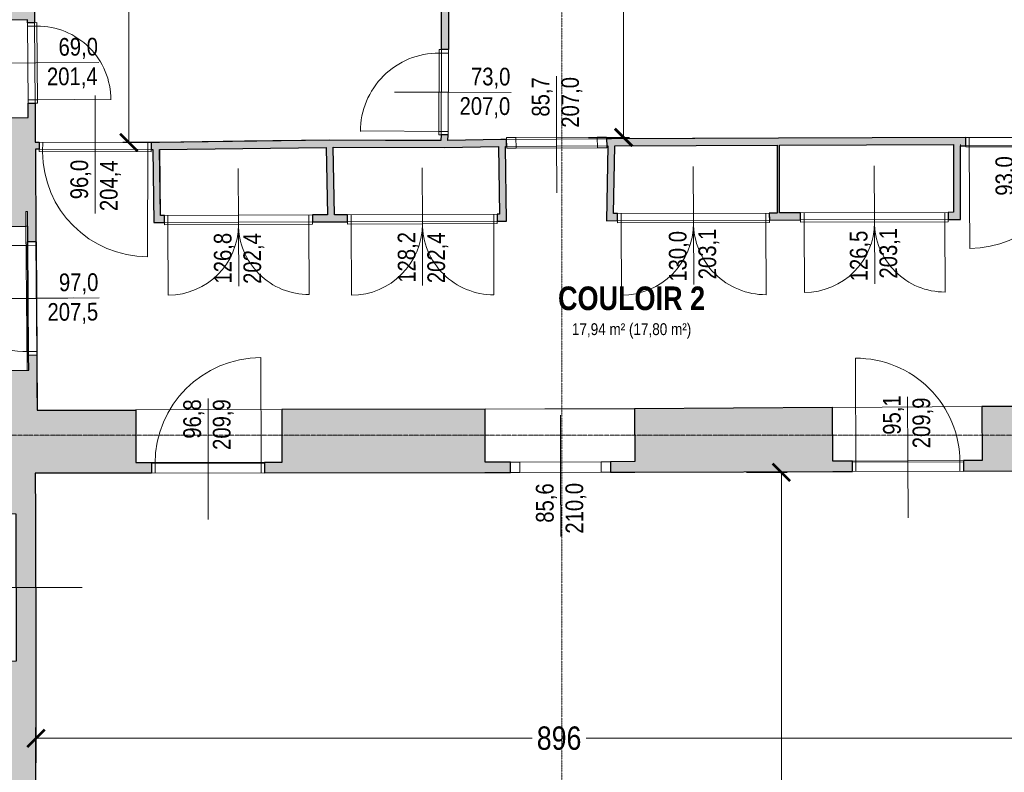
# Model space of a CAD drawing. Extents: x -6068 to 35118, y -17738 to 67348.
# Tile 222 of 243: x 600 to 1443, y 22869 to 23514. Entities that reach past the tile are written whole.
import ezdxf
from ezdxf.enums import TextEntityAlignment as Align

# ---------------------------------------------------------------- set-up
doc = ezdxf.new("R2010")
doc.units = 0
doc.header["$LTSCALE"] = 15
for name, pattern in [('AXES', [50.8, 31.75, -6.35, 6.35, -6.35]), ('Continua', [0]), ('Cui_CONTINU', [0])]:
    doc.linetypes.add(name, pattern=pattern)
doc.layers.get('0').update_dxf_attribs({"linetype": 'CONTINUOUS'})
doc.layers.get('DEFPOINTS').update_dxf_attribs({"linetype": 'CONTINUOUS'})
for name, color, linetype, lineweight, true_color in [('Baie Architectural - Mesures - NIVEAUX - Style par défaut', 7, 'Continua', 0, 0x000000), ('Baie Architectural - Seuil - NIVEAUX - Style par défaut', 7, 'Continua', 0, 0x000000), ('EDL-Mesures et Cotes', 7, 'Continua', 0, 0xc0c0c0), ('Enveloppe - NIVEAUX - Style par défaut', 7, 'Continua', 0, 0x000000), ('Fenêtre - Cadre - NIVEAUX - Style par défaut', 7, 'Continua', 0, 0x000000), ('Fenêtre - Mesures - NIVEAUX - Style par défaut', 7, 'Continua', 0, 0x000000), ('Fenêtre - Seuil - NIVEAUX - Style par défaut', 7, 'Continua', 0, 0x000000), ('Pièce - Notes - NIVEAUX - Style par défaut', 7, 'Continua', 0, 0x000000), ('Porte - Cadre - NIVEAUX - Style par défaut', 7, 'Continua', 0, 0x000000), ('Porte - Mesures - NIVEAUX - Style par défaut', 7, 'Continua', 0, 0x000000), ('Porte - Ouvertures - NIVEAUX - Style par défaut', 7, 'Continua', 0, 0x000000), ('Porte - Seuil - NIVEAUX - Style par défaut', 7, 'Continua', 0, 0x000000)]:
    doc.layers.add(name, color=color, linetype=linetype, lineweight=lineweight, true_color=true_color)
for name, color, linetype in [('EDL_COUVERTURE maçonnerie', 5, 'CONTINUOUS'), ('EDL_NIVEAU 1 murs & cloisons', 5, 'CONTINUOUS'), ('PIS-CONTOURS', 44, 'CONTINUOUS'), ('PIS-coupe', 254, 'CONTINUOUS'), ('PIS-fond de plan', 7, 'Cui_CONTINU')]:
    doc.layers.add(name, color=color, linetype=linetype)
doc.styles.add('Arial Narrow', font='ARIALN.TTF')
doc.styles.add('Arial Narrow Bold', font='ARIALNB.TTF')
doc.styles.add('MtXpl_Arial_Narrow', font='ARIALN.TTF')
doc.styles.add('STYLE_GENERE_1', font='arial.ttf')
doc.dimstyles.new('Côtes (ech cm) PIS', dxfattribs={"dimscale": 0, "dimtxt": 20, "dimasz": 15, "dimexe": 5, "dimexo": 5, "dimgap": 5, "dimtad": 0, "dimtih": 1, "dimtoh": 1, "dimdec": 0, "dimtxsty": 'Arial Narrow', "dimblk": 'ARCHTICK', "dimcen": 0, "dimclrd": 256, "dimclre": 256, "dimclrt": 256, "dimadec": 0, "dimazin": 0, "dimtfac": 1, "dimtdec": 0, "dimtmove": 2, "dimatfit": 3, "dimfxl": 30, "dimfxlon": 1, "dimlwd": 0, "dimarcsym": 0})

# ---------------------------------------------------------------- blocks, each defined once
blk = doc.blocks.new('EDP_Niveau 1_2025 09 17')
at = {"layer": 'EDL_COUVERTURE maçonnerie', "linetype": 'Continuous', "ltscale": 0.08}
h = blk.add_hatch(color=9, dxfattribs=at)
h.dxf.hatch_style = 1
h.paths.add_polyline_path([(619.55, -68.85), (621.59, -68.86), (621.89, -14.98), (571.04, -14.94), (571.03, -17.51), (397.14, -17.09), (397.15, -14.8), (369.86, -14.77), (369.86, -18.77), (366.85, -18.77), (359.77, -36.19), (353.88, -36.28), (353.95, -44.28), (360.28, -44.23), (363.53, -81.2), (546.56, -81.22), (550.8, -567.09), (511.38, -567.92), (511.38, -573.91), (513.14, -573.91), (513.32, -624.05), (556.75, -623.98), (557.03, -663.24), (605.03, -662.82), (606.58, -662.81), (606.67, -676.12), (613.67, -676.07), (613.14, -596.7), (616.4, -596.68), (616.4, -590.68), (613.1, -590.67), (612.87, -557.32), (606.96, -557.32), (606.96, -569.53), (557.85, -569.86), (556.3, -486.68), (606.4, -485.75), (606.41, -488.29), (612.41, -488.29), (610.69, -231.44), (703.03, -231.25), (705.05, -197.99), (705.05, -197.99), (712.12, -197.87), (711.99, -189.88), (704.82, -189.8), (704.46, -169.72), (701.46, -169.71), (701.47, -165.71), (680.53, -165.66), (680.53, -167.9), (618.07, -167.21)])
at = {"layer": 'EDL_NIVEAU 1 murs & cloisons', "linetype": 'Continuous', "ltscale": 0.08}
h = blk.add_hatch(color=9, dxfattribs=at)
h.dxf.hatch_style = 1
h.paths.add_polyline_path([(962.22, -230.7), (968.22, -230.7), (967.61, -369.6), (966.99, -511.4), (960.99, -511.37)])
h = blk.add_hatch(color=9, dxfattribs=at)
h.dxf.hatch_style = 1
h.paths.add_polyline_path([(1008.79, -652.32), (1008.79, -658.32), (1016.88, -658.29), (1015.84, -594.29), (1016.91, -594.29), (1016.89, -588.29), (1011.91, -588.31), (966.65, -589.15), (966.67, -584.44), (960.67, -584.44), (960.65, -589.21), (912.99, -589.15), (865.33, -589.09), (792.44, -589.97), (719.55, -590.85), (713.7, -590.85), (713.29, -590.85), (712.4, -590.85), (712.4, -596.84), (713.64, -596.84), (714.55, -659.47), (723.74, -659.47), (723.74, -653.43), (720.46, -653.43), (719.62, -596.85), (791.01, -595.99), (862.38, -595.13), (863.55, -652.89), (850.52, -652.94), (850.52, -658.94), (880.6, -658.82), (880.58, -652.82), (869.55, -652.86), (868.38, -595.1), (963.69, -595.21), (1009.84, -594.35), (1010.78, -652.32), (1008.79, -652.32)])
h = blk.add_hatch(color=9, dxfattribs=at)
h.dxf.hatch_style = 1
h.paths.add_polyline_path([(1395.27, -650.82), (1395.29, -656.82), (1405.83, -656.82), (1405.83, -593.78), (1410.28, -593.76), (1410.26, -586.76), (1249.75, -587.38), (1102.57, -587.95), (1102.59, -593.95), (1103.59, -593.95), (1102.41, -657.96), (1111.97, -657.92), (1111.94, -651.92), (1108.52, -651.94), (1109.59, -593.93), (1179.18, -593.66), (1248.76, -593.39), (1248.74, -651.39), (1241.94, -651.42), (1241.97, -657.42), (1268.78, -657.31), (1268.75, -651.31), (1250.74, -651.38), (1250.76, -593.38), (1399.83, -592.8), (1399.83, -650.81)])
h = blk.add_hatch(color=9, dxfattribs=at)
h.dxf.hatch_style = 1
h.paths.add_polyline_path([(613.79, -1340.74), (606.79, -1340.73), (606.83, -1323.12), (559.29, -1323.25), (558.77, -1126), (519.8, -1125.84), (519.82, -1119.34), (558.75, -1119.5), (558.53, -1037.28), (597.02, -1035.17), (596.69, -909.46), (558.18, -907.57), (558.06, -800.26), (558.11, -786.52), (607.41, -786.19), (607.32, -773.12), (614.32, -773.07), (614.64, -820.31), (699.08, -820.31), (699.13, -865.22), (712.7, -865.2), (712.71, -874.2), (613.09, -874.47), (613.19, -909.42), (613.52, -1035.13), (613.33, -1149.06)])
h = blk.add_hatch(color=9, dxfattribs=at)
h.dxf.hatch_style = 1
h.paths.add_polyline_path([(1424.13, -817.29), (1424.28, -863.48), (1408.21, -863.55), (1408.24, -872.55), (1509.15, -872.24), (1509.64, -1032.03), (1510.6, -1348.6), (1517.6, -1348.58), (1517.57, -1339.06), (1565.74, -1338.7), (1564.77, -1208.3), (1563.79, -1077.68), (1567.84, -1077.65), (1567.84, -1070.65), (1564.76, -1070.68), (1564.49, -1031.86), (1564.27, -1010.31), (1555.27, -1010.31), (1555.32, -1027.26), (1527.12, -1026.96), (1526.74, -900.53), (1554.94, -900.53), (1554.95, -904.04), (1563.95, -904.04), (1563.85, -845.03), (1563.82, -814.83), (1564.24, -814.82), (1564.09, -786.99), (1508.09, -787.3), (1508.18, -816.91)])
h = blk.add_hatch(color=9, dxfattribs=at)
h.dxf.hatch_style = 1
h.paths.add_polyline_path([(1126.57, -819.07), (1126.77, -864.46), (1105.85, -864.55), (1105.89, -873.53), (1126.8, -873.6), (1313.13, -872.95), (1313.09, -863.95), (1296.38, -864.03), (1296.19, -818.09)])
h = blk.add_hatch(color=9, dxfattribs=at)
h.dxf.hatch_style = 1
h.paths.add_polyline_path([(824.28, -819.82), (824.33, -865.07), (809.53, -865.09), (809.54, -874.09), (1020.32, -873.81), (1020.32, -864.81), (998.61, -864.88), (998.56, -819.39)])
at = {"layer": 'Baie Architectural - Mesures - NIVEAUX - Style par défaut', "color": 103, "linetype": 'Continua', "lineweight": 13, "ltscale": 0.1, "true_color": 0x49c386}
for p, q in [((557.57, -724.87), (645.57, -724.11)), ((555.36, -972.43), (653.36, -972.17))]:
    blk.add_line(p, q, dxfattribs=at)
at = {"layer": 'Baie Architectural - Seuil - NIVEAUX - Style par défaut', "color": 103, "linetype": 'Continua', "lineweight": 5, "ltscale": 0.1, "true_color": 0x49c386}
blk.add_line((606.1, -786.1), (605.03, -662.81), dxfattribs=at)
at = {"layer": 'EDL_NIVEAU 1 murs & cloisons', "linetype": 'Continuous', "ltscale": 0.08}
for points in [[(557.85, -569.86), (606.96, -569.53), (606.96, -557.32), (612.87, -557.32), (613.1, -590.67), (616.4, -590.68), (616.4, -596.68), (613.14, -596.7), (613.67, -676.07), (606.67, -676.12), (606.58, -662.81), (605.03, -662.82), (557.03, -663.24)], [(571.04, -14.94), (621.89, -14.98), (621.59, -68.86), (619.55, -68.85), (618.07, -167.21), (680.53, -167.9), (680.53, -165.66), (701.47, -165.71), (701.46, -169.71), (704.46, -169.72), (704.82, -189.8), (711.99, -189.88), (712.12, -197.87), (705.05, -197.99), (705.05, -197.99), (705.05, -197.99), (703.03, -231.25), (610.69, -231.44), (612.41, -488.29), (606.41, -488.29), (606.4, -485.75), (556.3, -486.68)], [(559.29, -1323.25), (558.77, -1126), (519.8, -1125.84), (519.82, -1119.34), (558.75, -1119.5), (558.53, -1037.28), (597.02, -1035.17), (596.69, -909.46), (558.18, -907.57), (558.06, -800.26), (558.11, -786.52), (607.41, -786.19), (607.32, -773.12), (614.32, -773.07), (614.64, -820.31), (699.08, -820.31), (699.13, -865.22), (712.7, -865.2), (712.71, -874.2), (613.09, -874.47), (613.19, -909.42), (613.52, -1035.13), (613.33, -1149.06)], [(1508.18, -816.91), (1424.13, -817.29), (1424.13, -817.29), (1424.28, -863.48), (1408.21, -863.55), (1408.24, -872.55), (1509.15, -872.24)]]:
    blk.add_lwpolyline(points, dxfattribs=at)
for points in [[(962.22, -230.7), (968.22, -230.7), (967.61, -369.6), (966.99, -511.4), (960.99, -511.37), (962.22, -230.7)], [(1008.79, -652.32), (1008.79, -658.32), (1016.88, -658.29), (1015.84, -594.29), (1016.91, -594.29), (1016.89, -588.29), (1011.91, -588.31), (966.65, -589.15), (966.67, -584.44), (960.67, -584.44), (960.65, -589.21), (912.99, -589.15), (865.33, -589.09), (792.44, -589.97), (719.55, -590.85), (713.7, -590.85), (713.29, -590.85), (712.4, -590.85), (712.4, -596.84), (713.64, -596.84), (714.55, -659.47), (723.74, -659.47), (723.74, -653.43), (720.46, -653.43), (719.62, -596.85), (791.01, -595.99), (862.38, -595.13), (863.55, -652.89), (850.52, -652.94), (850.52, -658.94), (880.6, -658.82), (880.58, -652.82), (869.55, -652.86), (868.38, -595.1), (963.69, -595.21), (1009.84, -594.35), (1010.78, -652.32), (1008.79, -652.32)], [(1395.27, -650.82), (1395.29, -656.82), (1405.83, -656.82), (1405.83, -593.78), (1410.28, -593.76), (1410.26, -586.76), (1249.75, -587.38), (1102.57, -587.95), (1102.59, -593.95), (1103.59, -593.95), (1102.41, -657.96), (1111.97, -657.92), (1111.94, -651.92), (1108.52, -651.94), (1109.59, -593.93), (1179.18, -593.66), (1248.76, -593.39), (1248.74, -651.39), (1241.94, -651.42), (1241.97, -657.42), (1268.78, -657.31), (1268.75, -651.31), (1250.74, -651.38), (1250.76, -593.38), (1399.83, -592.8), (1399.83, -650.81), (1395.27, -650.82)], [(1126.57, -819.07), (1126.77, -864.46), (1105.85, -864.55), (1105.89, -873.53), (1126.8, -873.6), (1313.13, -872.95), (1313.09, -863.95), (1296.38, -864.03), (1296.19, -818.09), (1126.57, -819.07)], [(824.28, -819.82), (824.33, -865.07), (809.53, -865.09), (809.54, -874.09), (1020.32, -873.81), (1020.32, -864.81), (998.61, -864.88), (998.61, -864.88), (998.56, -819.39), (824.28, -819.82)]]:
    blk.add_lwpolyline(points, close=True, dxfattribs=at)
at = {"layer": 'Enveloppe - NIVEAUX - Style par défaut', "color": 18, "linetype": 'Continua', "lineweight": 20, "ltscale": 0.1, "true_color": 0x000000}
for p, q in [((962.22, -230.7), (960.99, -511.37)), ((966.99, -511.4), (968.24, -227.79)), ((581.35, -486.21), (606.4, -485.75)), ((606.4, -485.75), (606.41, -488.33)), ((606.41, -488.33), (612.41, -488.29)), ((612.41, -488.29), (612.4, -485.71)), ((960.99, -511.37), (966.99, -511.4)), ((612.87, -557.28), (606.87, -557.32)), ((606.87, -557.32), (606.96, -569.53)), ((613.1, -590.67), (612.87, -557.28)), ((606.96, -569.53), (582.41, -569.69)), ((865.33, -589.09), (719.55, -590.85)), ((960.65, -589.21), (865.33, -589.09)), ((960.67, -584.41), (960.65, -589.21)), ((966.67, -584.44), (960.67, -584.41)), ((966.65, -589.15), (966.67, -584.44)), ((1011.91, -588.31), (966.65, -589.15)), ((1016.89, -588.29), (1011.91, -588.31)), ((1016.91, -594.29), (1016.89, -588.29)), ((1106.57, -587.94), (1102.57, -587.95)), ((1102.57, -587.95), (1102.59, -593.95)), ((1249.74, -587.38), (1106.57, -587.94)), ((1106.57, -587.94), (1106.63, -587.94)), ((1106.57, -587.94), (1106.63, -587.94)), ((1402.8, -586.79), (1249.74, -587.38)), ((1249.74, -587.38), (1249.75, -587.38)), ((1410.26, -586.76), (1402.8, -586.79)), ((1402.8, -586.79), (1405.8, -586.78)), ((1410.28, -593.76), (1410.26, -586.76)), ((616.4, -590.68), (613.1, -590.67)), ((613.49, -649.95), (613.14, -596.67)), ((613.14, -596.67), (616.39, -596.68)), ((616.39, -596.68), (616.4, -590.68)), ((712.4, -590.84), (712.39, -596.84)), ((712.39, -596.84), (713.64, -596.84)), ((719.55, -590.85), (712.4, -590.84)), ((713.64, -596.84), (714.55, -659.47)), ((713.69, -596.84), (713.64, -596.84)), ((713.69, -596.84), (713.64, -596.84)), ((719.62, -596.85), (719.64, -596.85)), ((719.62, -596.85), (719.64, -596.85)), ((719.64, -596.85), (862.38, -595.13)), ((720.46, -653.44), (719.64, -596.85)), ((862.38, -595.13), (863.55, -652.89)), ((869.55, -652.86), (868.38, -595.1)), ((868.38, -595.1), (963.69, -595.21)), ((963.69, -595.21), (1009.84, -594.35)), ((1009.84, -594.35), (1010.78, -652.32)), ((1016.88, -658.29), (1015.84, -594.29)), ((1015.84, -594.29), (1016.91, -594.29)), ((1103.59, -593.95), (1102.41, -657.96)), ((1102.59, -593.95), (1103.59, -593.95)), ((1108.52, -651.94), (1109.59, -593.93)), ((1109.59, -593.93), (1248.76, -593.39)), ((1248.76, -593.39), (1248.74, -651.39)), ((1250.74, -651.38), (1250.76, -593.38)), ((1250.76, -593.38), (1399.83, -592.8)), ((1399.83, -592.8), (1399.83, -650.81)), ((1405.83, -593.78), (1410.28, -593.76)), ((1405.83, -656.78), (1405.83, -593.78)), ((604.92, -650.05), (605.71, -650.04)), ((605.03, -662.81), (604.92, -650.05)), ((605.71, -650.04), (606.5, -650.03)), ((606.5, -650.03), (606.67, -676.12)), ((613.67, -676.07), (613.49, -649.95)), ((723.72, -653.43), (720.46, -653.44)), ((723.74, -659.43), (723.72, -653.43)), ((863.55, -652.89), (850.52, -652.94)), ((850.52, -652.94), (850.54, -658.94)), ((880.58, -652.82), (869.55, -652.86)), ((880.6, -658.82), (880.58, -652.82)), ((1010.78, -652.32), (1008.79, -652.32)), ((1008.79, -652.32), (1008.81, -658.32)), ((1102.41, -657.96), (1111.97, -657.92)), ((1111.94, -651.92), (1108.52, -651.94)), ((1111.97, -657.92), (1111.94, -651.92)), ((1248.74, -651.39), (1241.94, -651.42)), ((1241.94, -651.42), (1241.97, -657.42)), ((1241.97, -657.42), (1249.76, -657.39)), ((1249.76, -657.39), (1268.78, -657.31)), ((1268.75, -651.31), (1250.74, -651.38)), ((1268.78, -657.31), (1268.75, -651.31)), ((1399.83, -650.81), (1395.27, -650.82)), ((1395.27, -650.82), (1395.29, -656.82)), ((1395.29, -656.82), (1405.83, -656.78)), ((557.03, -663.22), (605.03, -662.81)), ((714.55, -659.47), (723.74, -659.43)), ((850.54, -658.94), (866.63, -658.88)), ((866.63, -658.88), (880.6, -658.82)), ((1008.81, -658.32), (1016.88, -658.29)), ((606.67, -676.12), (613.67, -676.07)), ((614.32, -773.07), (607.32, -773.12)), ((614.5, -799.85), (614.32, -773.07)), ((606.1, -786.1), (558.11, -786.52)), ((614.64, -820.31), (614.5, -799.85)), ((1296.19, -818.09), (1126.57, -819.07)), ((1424.13, -817.29), (1296.19, -818.09)), ((1296.38, -864.03), (1296.19, -818.09)), ((1488.5, -816.98), (1424.13, -817.29)), ((1424.13, -817.29), (1424.28, -863.48)), ((699.08, -820.1), (614.64, -820.31)), ((824.28, -819.82), (699.05, -820.1)), ((699.13, -865.22), (699.08, -820.1)), ((998.56, -819.39), (961.87, -819.44)), ((998.56, -819.39), (1049.48, -819.34)), ((998.61, -864.88), (998.56, -819.39)), ((1126.57, -819.07), (1049.48, -819.34)), ((1126.57, -819.07), (1126.77, -864.46)), ((712.7, -865.2), (699.13, -865.22)), ((712.71, -874.2), (712.7, -865.2)), ((824.33, -865.07), (809.53, -865.09)), ((809.53, -865.09), (809.54, -874.09)), ((1020.29, -864.81), (998.61, -864.88)), ((1020.32, -873.81), (1020.29, -864.81)), ((1126.77, -864.46), (1105.85, -864.53)), ((1105.85, -864.53), (1105.88, -873.53)), ((1313.09, -863.95), (1296.38, -864.03)), ((1313.13, -872.95), (1313.09, -863.95)), ((1424.28, -863.48), (1408.21, -863.55)), ((1408.21, -863.55), (1408.24, -872.55)), ((613.09, -874.31), (699.14, -874.22)), ((613.19, -909.42), (613.09, -874.31)), ((699.14, -874.22), (712.71, -874.2)), ((809.54, -874.09), (824.34, -874.07)), ((824.34, -874.07), (998.61, -873.88)), ((998.31, -873.88), (998.61, -873.88)), ((998.31, -873.88), (998.61, -873.88)), ((998.31, -873.88), (998.61, -873.88)), ((998.31, -873.88), (998.61, -873.88)), ((998.61, -873.88), (1020.32, -873.81)), ((1296.38, -873.03), (1313.13, -872.95)), ((1408.24, -872.55), (1424.32, -872.48)), ((1424.32, -872.48), (1509.15, -872.2)), ((613.52, -1035.13), (613.19, -909.42)), ((613.76, -1122.6), (613.52, -1035.13))]:
    blk.add_line(p, q, dxfattribs=at)
at = {"layer": 'Enveloppe - NIVEAUX - Style par défaut', "color": 9, "linetype": 'Continua', "lineweight": 13, "ltscale": 0.1, "true_color": 0xc0c0c0}
blk.add_line((1405.83, -592.78), (1405.83, -593.78), dxfattribs=at)
blk.add_line((1405.83, -592.78), (1405.83, -593.78), dxfattribs=at)
blk.add_line((1405.83, -592.78), (1405.83, -593.78), dxfattribs=at)
at = {"layer": 'Fenêtre - Cadre - NIVEAUX - Style par défaut', "color": 161, "linetype": 'Continua', "lineweight": 13, "ltscale": 0.1, "true_color": 0x7599ff}
for p, q in [((1016.88, -586.79), (1102.57, -586.45)), ((1016.88, -586.79), (1024.88, -586.76)), ((1016.92, -595.79), (1016.88, -586.79)), ((1016.92, -595.79), (1016.88, -586.79)), ((1024.88, -586.76), (1024.92, -595.76)), ((1094.57, -586.49), (1102.57, -586.45)), ((1094.6, -595.48), (1094.57, -586.49)), ((1102.57, -586.45), (1102.6, -595.45)), ((1102.57, -586.45), (1102.6, -595.45)), ((1102.6, -595.45), (1016.92, -595.79)), ((1024.92, -595.76), (1016.92, -595.79)), ((1102.6, -595.45), (1094.6, -595.48)), ((1020.29, -864.81), (1105.85, -864.53)), ((1020.29, -864.81), (1028.29, -864.78)), ((1020.32, -873.81), (1020.29, -864.81)), ((1020.32, -873.81), (1020.29, -864.81)), ((1028.29, -864.78), (1028.32, -873.78)), ((1097.85, -864.55), (1105.85, -864.53)), ((1097.88, -873.55), (1097.85, -864.55)), ((1105.85, -864.53), (1105.88, -873.53)), ((1105.85, -864.53), (1105.88, -873.53)), ((1105.88, -873.53), (1020.32, -873.81)), ((1028.32, -873.78), (1020.32, -873.81)), ((1105.88, -873.53), (1097.88, -873.55))]:
    blk.add_line(p, q, dxfattribs=at)
at = {"layer": 'Fenêtre - Mesures - NIVEAUX - Style par défaut', "color": 161, "linetype": 'Continua', "lineweight": 13, "ltscale": 0.1, "true_color": 0x7599ff}
for p, q in [((1059.73, -588.12), (1059.52, -534.2)), ((1059.73, -588.12), (1059.91, -634.12)), ((1063.1, -874.67), (1062.94, -824.67)), ((1063.1, -874.67), (1063.28, -928.59))]:
    blk.add_line(p, q, dxfattribs=at)
at = {"layer": 'Fenêtre - Seuil - NIVEAUX - Style par défaut', "color": 161, "linetype": 'Continua', "lineweight": 5, "ltscale": 0.1, "true_color": 0x7599ff}
for p, q in [((1102.57, -587.95), (1016.89, -588.29)), ((1016.91, -594.29), (1102.59, -593.95)), ((1105.85, -864.53), (1020.29, -864.81)), ((1020.32, -873.81), (1105.88, -873.53))]:
    blk.add_line(p, q, dxfattribs=at)
at = {"layer": 'Porte - Cadre - NIVEAUX - Style par défaut', "color": 103, "linetype": 'Continua', "lineweight": 5, "ltscale": 0.1, "true_color": 0x49c386}
for p, q in [((614.41, -488.28), (606.41, -488.33)), ((606.41, -488.33), (606.87, -557.32)), ((614.87, -557.27), (614.41, -488.28)), ((958.99, -511.37), (958.67, -584.41)), ((966.99, -511.4), (958.99, -511.37)), ((966.67, -584.44), (966.99, -511.4)), ((606.87, -557.32), (614.87, -557.27)), ((958.67, -584.41), (966.67, -584.44)), ((1503.25, -586.4), (1410.26, -586.76)), ((1410.26, -586.76), (1410.29, -594.76)), ((616.4, -590.68), (616.39, -598.68)), ((616.39, -598.68), (712.39, -598.84)), ((712.4, -590.84), (616.4, -590.68)), ((712.39, -598.84), (712.4, -590.84)), ((1410.29, -594.76), (1503.29, -594.4)), ((850.52, -652.94), (723.72, -653.43)), ((723.72, -653.43), (723.75, -661.43)), ((850.55, -660.94), (850.52, -652.94)), ((1008.79, -652.32), (880.58, -652.82)), ((880.58, -652.82), (880.61, -660.82)), ((1008.82, -660.32), (1008.79, -652.32)), ((1241.94, -651.42), (1111.94, -651.92)), ((1111.94, -651.92), (1111.98, -659.92)), ((1241.97, -659.42), (1241.94, -651.42)), ((1395.27, -650.82), (1268.75, -651.31)), ((1268.75, -651.31), (1268.78, -659.31)), ((1395.3, -658.82), (1395.27, -650.82)), ((723.75, -661.43), (850.55, -660.94)), ((880.61, -660.82), (1008.82, -660.32)), ((1111.98, -659.92), (1241.97, -659.42)), ((1268.78, -659.31), (1395.3, -658.82)), ((614.17, -676.07), (606.17, -676.12)), ((606.17, -676.12), (606.82, -773.12)), ((614.82, -773.07), (614.17, -676.07)), ((606.82, -773.12), (614.82, -773.07)), ((809.53, -866.09), (712.7, -866.2)), ((712.7, -866.2), (712.71, -874.2)), ((809.54, -874.09), (809.53, -866.09)), ((1408.21, -864.55), (1313.1, -864.95)), ((1313.1, -864.95), (1313.13, -872.95)), ((1408.24, -872.55), (1408.21, -864.55)), ((712.71, -874.2), (809.54, -874.09)), ((1313.13, -872.95), (1408.24, -872.55))]:
    blk.add_line(p, q, dxfattribs=at)
at = {"layer": 'Porte - Mesures - NIVEAUX - Style par défaut', "color": 103, "linetype": 'Continua', "lineweight": 13, "ltscale": 0.1, "true_color": 0x49c386}
for p, q in [((613.64, -522.78), (566.64, -523.09)), ((613.64, -522.78), (667.57, -522.42)), ((966.83, -547.92), (920.83, -547.72)), ((966.83, -547.92), (1020.75, -548.16)), ((664.39, -597.76), (664.46, -550.76)), ((664.39, -597.76), (664.3, -651.68)), ((787.15, -660.18), (786.96, -613.18)), ((944.71, -659.57), (944.53, -612.57)), ((1176.97, -658.67), (1176.79, -611.67)), ((1332.04, -658.07), (1331.85, -611.07)), ((787.15, -660.18), (787.35, -714.11)), ((944.71, -659.57), (944.92, -713.5)), ((1176.97, -658.67), (1177.18, -712.59)), ((1332.04, -658.07), (1332.25, -711.99)), ((613.99, -724.57), (567, -724.89)), ((613.99, -724.57), (667.92, -724.21)), ((1360.64, -862.75), (1360.42, -808.83)), ((761.11, -864.15), (761.05, -810.22)), ((761.11, -864.15), (761.17, -914.15)), ((1360.64, -862.75), (1360.86, -912.75))]:
    blk.add_line(p, q, dxfattribs=at)
at = {"layer": 'Porte - Ouvertures - NIVEAUX - Style par défaut', "color": 103, "linetype": 'Continua', "lineweight": 13, "ltscale": 0.1, "true_color": 0x49c386}
for p, q in [((614.43, -491.28), (606.43, -491.33)), ((966.98, -514.4), (958.98, -514.37)), ((614.85, -554.27), (606.85, -554.32)), ((614.85, -554.27), (677.85, -553.85)), ((966.69, -581.44), (891.64, -581.11)), ((966.69, -581.44), (958.69, -581.41)), ((1413.29, -594.75), (1413.26, -586.75)), ((619.4, -590.68), (619.39, -598.68)), ((709.4, -590.83), (709.24, -688.83)), ((709.4, -590.83), (709.39, -598.83)), ((1413.29, -594.75), (1413.62, -681.75)), ((726.75, -661.42), (726.72, -653.42)), ((787.15, -661.18), (787.12, -653.18)), ((787.15, -661.18), (787.12, -653.18)), ((847.55, -660.95), (847.52, -652.95)), ((883.61, -660.81), (883.58, -652.81)), ((944.71, -660.57), (944.68, -652.57)), ((944.71, -660.57), (944.68, -652.57)), ((1005.82, -660.34), (1005.79, -652.34)), ((1114.98, -659.91), (1114.94, -651.91)), ((1176.98, -659.67), (1176.94, -651.67)), ((1176.98, -659.67), (1176.94, -651.67)), ((1238.97, -659.43), (1238.94, -651.43)), ((1271.78, -659.3), (1271.75, -651.3)), ((1332.04, -659.07), (1332.01, -651.07)), ((1332.04, -659.07), (1332.01, -651.07)), ((1392.3, -658.84), (1392.27, -650.84)), ((726.75, -661.42), (726.98, -721.82)), ((847.55, -660.95), (847.78, -721.35)), ((883.61, -660.81), (883.84, -721.92)), ((1005.82, -660.34), (1006.06, -721.44)), ((1114.98, -659.91), (1115.22, -721.91)), ((1238.97, -659.43), (1239.22, -721.43)), ((1271.78, -659.3), (1272.02, -719.56)), ((1392.3, -658.84), (1392.53, -719.09)), ((606.19, -679.12), (515.19, -679.73)), ((606.19, -679.12), (614.19, -679.07)), ((606.8, -770.12), (614.8, -770.07)), ((806.53, -866.09), (806.43, -775.26)), ((1316.13, -872.94), (1315.72, -775.83)), ((715.7, -866.2), (715.71, -874.2)), ((806.53, -866.09), (806.54, -874.09)), ((1316.13, -872.94), (1316.1, -864.94)), ((1405.24, -872.56), (1405.21, -864.56))]:
    blk.add_line(p, q, dxfattribs=at)
at = {"layer": 'Porte - Ouvertures - NIVEAUX - Style par défaut', "color": 103, "linetype": 'Continua', "lineweight": 5, "ltscale": 0.1, "true_color": 0x49c386}
for centre, radius, start, end in [((614.85, -554.27), 63, 0, 90.38361), ((958.69, -581.41), 67.04, 89.74856, 180.00001), ((709.39, -598.83), 90, 180.00001, 269.90508), ((1413.29, -594.75), 87, 270.22243, 0), ((726.75, -661.42), 60.4, 270.22245, 0), ((847.55, -660.95), 60.4, 179.99999, 270.2225), ((883.61, -660.81), 61.11, 270.22245, 0), ((1005.82, -660.34), 61.11, 179.99999, 270.22241), ((1114.98, -659.91), 62, 270.22244, 0), ((1238.97, -659.43), 62, 179.99999, 270.22241), ((1271.78, -659.3), 60.26, 270.22244, 0), ((1392.3, -658.84), 60.26, 179.99999, 270.22242), ((606.19, -679.12), 91, 179.99999, 270.38345), ((806.53, -866.09), 90.83, 90.06473, 179.99999), ((1316.1, -864.94), 89.11, 0, 90.24353)]:
    blk.add_arc(centre, radius, start, end, dxfattribs=at)
at = {"layer": 'Porte - Seuil - NIVEAUX - Style par défaut', "color": 103, "linetype": 'Continua', "lineweight": 5, "ltscale": 0.1, "true_color": 0x49c386}
for p, q in [((606.41, -488.33), (606.87, -557.32)), ((612.87, -557.28), (612.41, -488.29)), ((960.99, -511.37), (960.67, -584.41)), ((966.67, -584.44), (966.99, -511.4)), ((1503.25, -586.4), (1410.26, -586.76)), ((616.39, -596.68), (712.39, -596.84)), ((712.4, -590.84), (616.4, -590.68)), ((1410.28, -593.76), (1503.28, -593.4)), ((850.52, -652.94), (723.72, -653.43)), ((1008.79, -652.32), (880.58, -652.82)), ((1241.94, -651.42), (1111.94, -651.92)), ((1111.97, -657.92), (1241.97, -657.42)), ((1395.27, -650.82), (1268.75, -651.31)), ((1268.78, -657.31), (1395.29, -656.82)), ((723.74, -659.43), (850.54, -658.94)), ((880.6, -658.82), (1008.81, -658.32)), ((606.67, -676.12), (607.32, -773.12)), ((614.32, -773.07), (613.67, -676.07)), ((809.53, -865.09), (712.7, -865.2)), ((1408.21, -863.55), (1313.09, -863.95)), ((712.71, -874.2), (809.54, -874.09)), ((1313.13, -872.95), (1408.24, -872.55))]:
    blk.add_line(p, q, dxfattribs=at)
at = {"layer": 'Fenêtre - Mesures - NIVEAUX - Style par défaut', "color": 161, "linetype": 'Continuous', "true_color": 0x7599ff, "style": 'MtXpl_Arial_Narrow'}
for s, rotation, p in [('85,7', 90.22243, (1053.61, -568.79)), ('207,0', 90.22243, (1078.95, -578.27)), ('210,0', 90.18781, (1082.53, -926.13)), ('85,6', 90.18781, (1057.19, -916.8))]:
    blk.add_text(s, height=15.153, rotation=rotation, dxfattribs=at).set_placement(p)
at = {"layer": 'Pièce - Notes - NIVEAUX - Style par défaut', "color": 18, "true_color": 0x000000, "style": 'Arial Narrow Bold'}
blk.add_text('COULOIR 2', height=20.205, dxfattribs=at).set_placement((1123.93, -734.57), align=Align.CENTER)
at = {"layer": 'Pièce - Notes - NIVEAUX - Style par défaut', "color": 8, "true_color": 0x808080, "style": 'Arial Narrow'}
blk.add_text('17,94 m² (17,80 m²)', height=10.1027, dxfattribs=at).set_placement((1123.93, -745.88), align=Align.TOP_CENTER)
at = {"layer": 'Porte - Mesures - NIVEAUX - Style par défaut', "color": 103, "linetype": 'Continuous', "true_color": 0x49c386, "style": 'MtXpl_Arial_Narrow'}
for s, rotation, p in [('69,0', 0.38354, (633.03, -516.61)), ('201,4', 0.38354, (623.1, -541.98)), ('73,0', 359.74858, (986.28, -541.96)), ('207,0', 359.74858, (976.52, -567.22)), ('204,4', 89.90508, (683.56, -649.76)), ('93,0', 90.22243, (1450.91, -636.48)), ('96,0', 89.90508, (658.27, -639.62)), ('203,1', 90.22243, (1196.42, -708.15)), ('203,1', 90.22243, (1351.49, -707.55)), ('126,8', 90.22243, (781.3, -711.82)), ('202,4', 90.22243, (806.6, -712.08)), ('128,2', 90.22243, (938.87, -711.11)), ('202,4', 90.22243, (964.17, -711.47)), ('130,0', 90.22243, (1171.13, -710.22)), ('126,5', 90.22243, (1326.2, -709.94)), ('97,0', 0.38354, (633.38, -718.4)), ('207,5', 0.38354, (623.57, -743.77)), ('96,8', 90.06479, (755.05, -844.81)), ('209,9', 90.06479, (780.36, -854.39)), ('95,1', 90.24353, (1354.51, -841.38)), ('209,9', 90.24353, (1379.86, -852.94))]:
    blk.add_text(s, height=15.153, rotation=rotation, dxfattribs=at).set_placement(p)
blk = doc.blocks.new('_ArchTick')
at = {"color": 0, "linetype": 'ByBlock', "const_width": 0.15}
blk.add_lwpolyline([(-0.5, -0.5), (0.5, 0.5)], dxfattribs=at)
blk = doc.blocks.new('*D314')
at = {"layer": 'DEFPOINTS', "color": 0, "linetype": 'Continuous', "ltscale": 0.08, "transparency": 16777216}
for p in [(1509.91, 22898.48), (613.76, 22877.4), (1509.91, 22880.13)]:
    blk.add_point(p, dxfattribs=at)
at = {"layer": 'EDL-Mesures et Cotes', "linetype": 'Continuous', "lineweight": -2, "ltscale": 0.08, "transparency": 16777216}
for p, q in [((613.76, 22882.4), (613.76, 22903.48)), ((1509.91, 22885.13), (1509.91, 22903.48))]:
    blk.add_line(p, q, dxfattribs=at)
at = {"layer": 'EDL-Mesures et Cotes', "linetype": 'Continuous', "lineweight": 0, "ltscale": 0.08, "transparency": 16777216}
for p, q in [((613.76, 22898.48), (1038.72, 22898.48)), ((1509.91, 22898.48), (1084.94, 22898.48))]:
    blk.add_line(p, q, dxfattribs=at)
at = {"layer": 'EDL-Mesures et Cotes', "linetype": 'Continuous', "lineweight": 0, "ltscale": 0.08, "transparency": 16777216, "xscale": 15, "yscale": 15, "zscale": 15, "rotation": 180}
blk.add_blockref('_ArchTick', (613.76, 22898.48), dxfattribs=at)
at = {"layer": 'EDL-Mesures et Cotes', "linetype": 'Continuous', "lineweight": 0, "ltscale": 0.08, "transparency": 16777216, "xscale": 15, "yscale": 15, "zscale": 15}
blk.add_blockref('_ArchTick', (1509.91, 22898.48), dxfattribs=at)
at = {"layer": 'EDL-Mesures et Cotes', "linetype": 'Continuous', "ltscale": 0.08, "transparency": 16777216, "insert": (1061.83, 22898.48), "char_height": 20, "attachment_point": 5, "style": 'Arial Narrow'}
blk.add_mtext('896', dxfattribs=at)
blk = doc.blocks.new('*D315')
at = {"layer": 'DEFPOINTS', "color": 0, "linetype": 'Continuous', "ltscale": 0.08, "transparency": 16777216}
for p in [(1126.8, 23126.4), (1128.07, 22539.81), (1252.25, 22539.81)]:
    blk.add_point(p, dxfattribs=at)
at = {"layer": 'EDL-Mesures et Cotes', "linetype": 'Continuous', "lineweight": -2, "ltscale": 0.08, "transparency": 16777216}
for p, q in [((1222.25, 23126.4), (1257.25, 23126.4)), ((1222.25, 22539.81), (1257.25, 22539.81))]:
    blk.add_line(p, q, dxfattribs=at)
at = {"layer": 'EDL-Mesures et Cotes', "linetype": 'Continuous', "lineweight": 0, "ltscale": 0.08, "transparency": 16777216}
for p, q in [((1252.25, 23126.4), (1252.25, 22848.31)), ((1252.25, 22539.81), (1252.25, 22817.89))]:
    blk.add_line(p, q, dxfattribs=at)
at = {"layer": 'EDL-Mesures et Cotes', "linetype": 'Continuous', "lineweight": 0, "ltscale": 0.08, "transparency": 16777216, "xscale": 15, "yscale": 15, "zscale": 15}
for p, rotation in [((1252.25, 23126.4), 90), ((1252.25, 22539.81), 270)]:
    blk.add_blockref('_ArchTick', p, dxfattribs=dict(at, rotation=rotation))
at = {"layer": 'EDL-Mesures et Cotes', "linetype": 'Continuous', "ltscale": 0.08, "transparency": 16777216, "insert": (1252.25, 22833.1), "char_height": 20, "attachment_point": 5, "style": 'Arial Narrow'}
blk.add_mtext('587', dxfattribs=at)
blk = doc.blocks.new('*D320')
at = {"layer": 'DEFPOINTS', "color": 0, "linetype": 'Continuous', "ltscale": 0.08, "transparency": 16777216}
for p in [(1060.66, 23769.51), (1062.04, 23413.39), (1117.09, 23413.39)]:
    blk.add_point(p, dxfattribs=at)
at = {"layer": 'EDL-Mesures et Cotes', "linetype": 'Continuous', "lineweight": -2, "ltscale": 0.08, "transparency": 16777216}
for p, q in [((1087.09, 23769.51), (1122.09, 23769.51)), ((1087.09, 23413.39), (1122.09, 23413.39))]:
    blk.add_line(p, q, dxfattribs=at)
at = {"layer": 'EDL-Mesures et Cotes', "linetype": 'Continuous', "lineweight": 0, "ltscale": 0.08, "transparency": 16777216}
for p, q in [((1117.09, 23769.51), (1117.09, 23606.66)), ((1117.09, 23413.39), (1117.09, 23576.24))]:
    blk.add_line(p, q, dxfattribs=at)
at = {"layer": 'EDL-Mesures et Cotes', "linetype": 'Continuous', "lineweight": 0, "ltscale": 0.08, "transparency": 16777216, "xscale": 15, "yscale": 15, "zscale": 15}
for p, rotation in [((1117.09, 23769.51), 90), ((1117.09, 23413.39), 270)]:
    blk.add_blockref('_ArchTick', p, dxfattribs=dict(at, rotation=rotation))
at = {"layer": 'EDL-Mesures et Cotes', "linetype": 'Continuous', "ltscale": 0.08, "transparency": 16777216, "insert": (1117.09, 23591.45), "char_height": 20, "attachment_point": 5, "style": 'Arial Narrow'}
blk.add_mtext('356', dxfattribs=at)
blk = doc.blocks.new('*D323')
at = {"layer": 'DEFPOINTS', "color": 0, "linetype": 'Continuous', "ltscale": 0.08, "transparency": 16777216}
for p in [(703.03, 23768.75), (693.21, 23409.15), (719.55, 23409.15)]:
    blk.add_point(p, dxfattribs=at)
at = {"layer": 'EDL-Mesures et Cotes', "linetype": 'Continuous', "lineweight": -2, "ltscale": 0.08, "transparency": 16777216}
for p, q in [((698.03, 23768.75), (688.21, 23768.75)), ((714.55, 23409.15), (688.21, 23409.15))]:
    blk.add_line(p, q, dxfattribs=at)
at = {"layer": 'EDL-Mesures et Cotes', "linetype": 'Continuous', "lineweight": 0, "ltscale": 0.08, "transparency": 16777216}
for p, q in [((693.21, 23768.75), (693.21, 23604.16)), ((693.21, 23409.15), (693.21, 23573.74))]:
    blk.add_line(p, q, dxfattribs=at)
at = {"layer": 'EDL-Mesures et Cotes', "linetype": 'Continuous', "lineweight": 0, "ltscale": 0.08, "transparency": 16777216, "xscale": 15, "yscale": 15, "zscale": 15}
for p, rotation in [((693.21, 23768.75), 90), ((693.21, 23409.15), 270)]:
    blk.add_blockref('_ArchTick', p, dxfattribs=dict(at, rotation=rotation))
at = {"layer": 'EDL-Mesures et Cotes', "linetype": 'Continuous', "ltscale": 0.08, "transparency": 16777216, "insert": (693.21, 23588.95), "char_height": 20, "attachment_point": 5, "style": 'Arial Narrow'}
blk.add_mtext('360', dxfattribs=at)
blk = doc.blocks.new('*U790')
at = {"layer": 'PIS-CONTOURS', "color": 0, "linetype": 'AXES', "lineweight": 13, "ltscale": 0.005}
blk.add_line((1000, 0), (24049.3, 0), dxfattribs=at)
at = {"layer": 'PIS-CONTOURS', "color": 0, "lineweight": 15, "style": 'STYLE_GENERE_1'}
blk.add_attdef('REP1', text='', height=500, dxfattribs=at).set_placement((-721.3, -441.4), align=Align.MIDDLE_CENTER)
blk.add_attdef('REP', text='', height=500, dxfattribs=at).set_placement((35848.1, -844.2), align=Align.BOTTOM_LEFT)
blk = doc.blocks.new('*U834')
at = {"layer": 'PIS-CONTOURS', "color": 0, "linetype": 'AXES', "lineweight": 13, "ltscale": 0.005}
blk.add_line((1000, 0), (31538.5, 0), dxfattribs=at)
at = {"layer": 'PIS-CONTOURS', "color": 0, "lineweight": 15, "style": 'STYLE_GENERE_1'}
blk.add_attdef('REP1', text='', height=500, dxfattribs=at).set_placement((-721.3, -441.4), align=Align.MIDDLE_CENTER)
blk.add_attdef('REP', text='', height=500, dxfattribs=at).set_placement((35848.1, -844.2), align=Align.BOTTOM_LEFT)

msp = doc.modelspace()

# ---------------------------------------------------------------- block references
at = {"layer": 'PIS-coupe', "lineweight": 13}
for name, p, xscale, yscale, zscale, rotation in [('*U790', (1064.24, 24123.32), 0.08552815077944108, 0.08552815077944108, 0.08552815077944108, 269.9999987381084), ('*U834', (2885.96, 23158.15), 0.1, 0.1, 0.1, 180)]:
    msp.add_blockref(name, p, dxfattribs=dict(at, xscale=xscale, yscale=yscale, zscale=zscale, rotation=rotation))
at = {"layer": 'PIS-fond de plan'}
msp.add_blockref('EDP_Niveau 1_2025 09 17', (0, 24000), dxfattribs=at)

# ---------------------------------------------------------------- dimensions: what is measured, and where the dimension line sits
at = {"layer": 'EDL-Mesures et Cotes', "linetype": 'Continuous', "ltscale": 0.08}
for base, p1, p2, picture, middle in [((693.21, 23409.15), (703.03, 23768.75), (719.55, 23409.15), '*D323', (693.21, 23588.95)), ((1117.09, 23413.39), (1060.66, 23769.51), (1062.04, 23413.39), '*D320', (1117.09, 23591.45)), ((1252.25, 22539.81), (1126.8, 23126.4), (1128.07, 22539.81), '*D315', (1252.25, 22833.1))]:
    dim = msp.add_linear_dim(base=base, p1=p1, p2=p2, angle=90, dimstyle='Côtes (ech cm) PIS', override={"dimscale": 1}, dxfattribs=at)
    dim.commit()
    dim.dimension.update_dxf_attribs({"geometry": picture, "text_midpoint": middle})
dim = msp.add_linear_dim(base=(1509.91, 22898.48), p1=(613.76, 22877.4), p2=(1509.91, 22880.13), dimstyle='Côtes (ech cm) PIS', override={"dimscale": 1}, dxfattribs=at)
dim.commit()
dim.dimension.update_dxf_attribs({"geometry": '*D314', "text_midpoint": (1061.83, 22898.48)})

doc.saveas('drawing.dxf')
